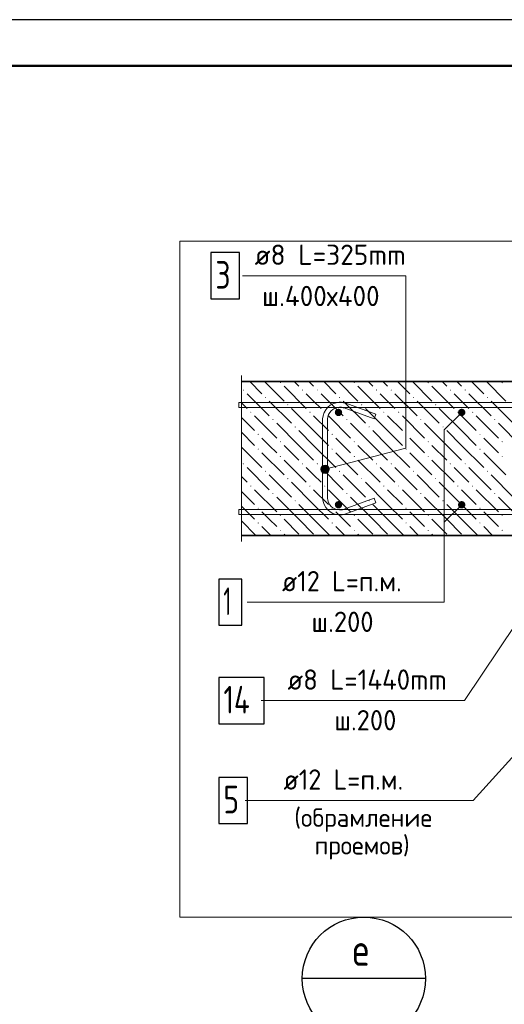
# Model space of a CAD drawing. Header units: millimetres. Extents: x 0 to 50412, y 0 to 35640.
# Tile 17 of 19: x 29063 to 35356, y 22843 to 35640. Entities that reach past the tile are written whole.
import ezdxf

# ---------------------------------------------------------------- set-up
doc = ezdxf.new("R2010")
doc.units = ezdxf.units.MM
doc.linetypes.add('______2', pattern=[324, 240, -84])
for name, color, linetype, lineweight in [('Standard', 7, 'Continuous', 25), ('ЖБ Стена верхний уровень', 7, 'Continuous', 35), ('Позиционная метка линия выноска', 7, 'Continuous', 13), ('Текст_ общее', 7, 'Continuous', 25)]:
    doc.layers.add(name, color=color, linetype=linetype, lineweight=lineweight)
doc.layers.add('Размерная выноска', color=7, linetype='Continuous')
for name, color, linetype, true_color in [('Стена обрамление Г-обр.', 7, 'Continuous', 0xa0a0a0), ('Стена фоновая арматура У1', 7, '______2', 0xa0a0a0), ('Стена фоновая арматура Х1', 7, '______2', 0xa0a0a0), ('Стена фоновая затяжка С-обр.', 7, '______2', 0xa0a0a0), ('Стена Хомут', 7, '______2', 0xa0a0a0)]:
    doc.layers.add(name, color=color, linetype=linetype, true_color=true_color)
doc.styles.add('ISOCPEUR', font='txt')

msp = doc.modelspace()

# ---------------------------------------------------------------- hatches: boundary and pattern name
at = {"layer": 'ЖБ Стена верхний уровень', "linetype": 'Continuous', "lineweight": 18, "transparency": 33554687}
for points in [[(32440, 30923), (32448, 30930), (32456, 30923), (32448, 30915)], [(33400, 30923), (33408, 30930), (33416, 30923), (33408, 30915)], [(34360, 30923), (34368, 30930), (34376, 30923), (34368, 30915)], [(35320, 30923), (35328, 30930), (35336, 30923), (35328, 30915)], [(31960, 30827), (31968, 30834), (31976, 30827), (31968, 30819)], [(32248, 30731), (32256, 30738), (32264, 30731), (32256, 30723)], [(32728, 30827), (32736, 30834), (32744, 30827), (32736, 30819)], [(32920, 30827), (32928, 30834), (32936, 30827), (32928, 30819)], [(33208, 30731), (33216, 30738), (33224, 30731), (33216, 30723)], [(33688, 30827), (33696, 30834), (33704, 30827), (33696, 30819)], [(33880, 30827), (33888, 30834), (33896, 30827), (33888, 30819)], [(34168, 30731), (34176, 30738), (34184, 30731), (34176, 30723)], [(34648, 30827), (34656, 30834), (34664, 30827), (34656, 30819)], [(34840, 30827), (34848, 30834), (34856, 30827), (34848, 30819)], [(35128, 30731), (35136, 30738), (35144, 30731), (35136, 30723)], [(32536, 30635), (32544, 30642), (32552, 30635), (32544, 30627)], [(33496, 30635), (33504, 30642), (33512, 30635), (33504, 30627)], [(34456, 30635), (34464, 30642), (34472, 30635), (34464, 30627)], [(32056, 30539), (32064, 30546), (32072, 30539), (32064, 30531)], [(32824, 30539), (32832, 30546), (32840, 30539), (32832, 30531)], [(33016, 30539), (33024, 30546), (33032, 30539), (33024, 30531)], [(33784, 30539), (33792, 30546), (33800, 30539), (33792, 30531)], [(33976, 30539), (33984, 30546), (33992, 30539), (33984, 30531)], [(34744, 30539), (34752, 30546), (34760, 30539), (34752, 30531)], [(34936, 30539), (34944, 30546), (34952, 30539), (34944, 30531)], [(32344, 30443), (32352, 30450), (32360, 30443), (32352, 30435)], [(32632, 30347), (32640, 30354), (32648, 30347), (32640, 30339)], [(33304, 30443), (33312, 30450), (33320, 30443), (33312, 30435)], [(33592, 30347), (33600, 30354), (33608, 30347), (33600, 30339)], [(34264, 30443), (34272, 30450), (34280, 30443), (34272, 30435)], [(34552, 30347), (34560, 30354), (34568, 30347), (34560, 30339)], [(35224, 30443), (35232, 30450), (35240, 30443), (35232, 30435)], [(32152, 30251), (32160, 30258), (32168, 30251), (32160, 30243)], [(33112, 30251), (33120, 30258), (33128, 30251), (33120, 30243)], [(34072, 30251), (34080, 30258), (34088, 30251), (34080, 30243)], [(35032, 30251), (35040, 30258), (35048, 30251), (35040, 30243)], [(32440, 30155), (32448, 30162), (32456, 30155), (32448, 30147)], [(33400, 30155), (33408, 30162), (33416, 30155), (33408, 30147)], [(34360, 30155), (34368, 30162), (34376, 30155), (34368, 30147)], [(35320, 30155), (35328, 30162), (35336, 30155), (35328, 30147)], [(32152, 30059), (32160, 30066), (32168, 30059), (32160, 30051)], [(32440, 29963), (32448, 29970), (32456, 29963), (32448, 29955)], [(33112, 30059), (33120, 30066), (33128, 30059), (33120, 30051)], [(33400, 29963), (33408, 29970), (33416, 29963), (33408, 29955)], [(34072, 30059), (34080, 30066), (34088, 30059), (34080, 30051)], [(34360, 29963), (34368, 29970), (34376, 29963), (34368, 29955)], [(35032, 30059), (35040, 30066), (35048, 30059), (35040, 30051)], [(35320, 29963), (35328, 29970), (35336, 29963), (35328, 29955)], [(31960, 29867), (31968, 29874), (31976, 29867), (31968, 29859)], [(32728, 29867), (32736, 29874), (32744, 29867), (32736, 29859)], [(32920, 29867), (32928, 29874), (32936, 29867), (32928, 29859)], [(33688, 29867), (33696, 29874), (33704, 29867), (33696, 29859)], [(33880, 29867), (33888, 29874), (33896, 29867), (33888, 29859)], [(34648, 29867), (34656, 29874), (34664, 29867), (34656, 29859)], [(34840, 29867), (34848, 29874), (34856, 29867), (34848, 29859)], [(32248, 29771), (32256, 29778), (32264, 29771), (32256, 29763)], [(33208, 29771), (33216, 29778), (33224, 29771), (33216, 29763)], [(34168, 29771), (34176, 29778), (34184, 29771), (34176, 29763)], [(35128, 29771), (35136, 29778), (35144, 29771), (35136, 29763)], [(32056, 29579), (32064, 29586), (32072, 29579), (32064, 29571)], [(32536, 29675), (32544, 29682), (32552, 29675), (32544, 29667)], [(32824, 29579), (32832, 29586), (32840, 29579), (32832, 29571)], [(33016, 29579), (33024, 29586), (33032, 29579), (33024, 29571)], [(33496, 29675), (33504, 29682), (33512, 29675), (33504, 29667)], [(33784, 29579), (33792, 29586), (33800, 29579), (33792, 29571)], [(33976, 29579), (33984, 29586), (33992, 29579), (33984, 29571)], [(34456, 29675), (34464, 29682), (34472, 29675), (34464, 29667)], [(34744, 29579), (34752, 29586), (34760, 29579), (34752, 29571)], [(34936, 29579), (34944, 29586), (34952, 29579), (34944, 29571)], [(32344, 29483), (32352, 29490), (32360, 29483), (32352, 29475)], [(33304, 29483), (33312, 29490), (33320, 29483), (33312, 29475)], [(34264, 29483), (34272, 29490), (34280, 29483), (34272, 29475)], [(35224, 29483), (35232, 29490), (35240, 29483), (35232, 29475)], [(32632, 29387), (32640, 29394), (32648, 29387), (32640, 29379)], [(33592, 29387), (33600, 29394), (33608, 29387), (33600, 29379)], [(34552, 29387), (34560, 29394), (34568, 29387), (34560, 29379)], [(32152, 29291), (32160, 29298), (32168, 29291), (32160, 29283)], [(32440, 29195), (32448, 29202), (32456, 29195), (32448, 29187)], [(33112, 29291), (33120, 29298), (33128, 29291), (33120, 29283)], [(33400, 29195), (33408, 29202), (33416, 29195), (33408, 29187)], [(34072, 29291), (34080, 29298), (34088, 29291), (34080, 29283)], [(34360, 29195), (34368, 29202), (34376, 29195), (34368, 29187)], [(35032, 29291), (35040, 29298), (35048, 29291), (35040, 29283)], [(35320, 29195), (35328, 29202), (35336, 29195), (35328, 29187)], [(32152, 29099), (32160, 29106), (32168, 29099), (32160, 29091)], [(33112, 29099), (33120, 29106), (33128, 29099), (33120, 29091)], [(34072, 29099), (34080, 29106), (34088, 29099), (34080, 29091)], [(35032, 29099), (35040, 29106), (35048, 29099), (35040, 29091)], [(32440, 29003), (32448, 29010), (32456, 29003), (32448, 28995)], [(33400, 29003), (33408, 29010), (33416, 29003), (33408, 28995)], [(34360, 29003), (34368, 29010), (34376, 29003), (34368, 28995)], [(35320, 29003), (35328, 29010), (35336, 29003), (35328, 28995)]]:
    msp.add_hatch(color=7, dxfattribs=at).paths.add_polyline_path(points, flags=16)
at = {"layer": 'Позиционная метка линия выноска', "linetype": 'Continuous', "lineweight": 13, "transparency": 33554687}
for points in [[(33015, 29745), (32991, 29835), (32978, 29811)], [(33043, 29744), (33016, 29849), (32991, 29835)], [(33043, 29744), (32991, 29835), (33015, 29745)], [(33067, 29759), (33044, 29848), (33016, 29849)], [(33067, 29759), (33016, 29849), (33043, 29744)], [(33081, 29782), (33067, 29835), (33044, 29848)], [(33081, 29782), (33044, 29848), (33067, 29759)], [(33067, 29835), (33081, 29782), (33082, 29810)], [(32991, 29759), (32978, 29811), (32977, 29783)], [(33015, 29745), (32978, 29811), (32991, 29759)]]:
    msp.add_hatch(color=7, dxfattribs=at).paths.add_polyline_path(points)
at = {"layer": 'Стена фоновая арматура Х1', "linetype": 'Continuous', "lineweight": 18, "transparency": 33554687}
for points in [[(33251, 30536), (33247, 30554), (33237, 30570), (33221, 30580), (33203, 30584), (33184, 30580), (33169, 30570), (33158, 30554), (33155, 30536), (33158, 30517), (33169, 30502), (33184, 30491), (33203, 30488), (33221, 30491), (33237, 30502), (33247, 30517)], [(34851, 30536), (34847, 30554), (34837, 30570), (34821, 30580), (34803, 30584), (34784, 30580), (34769, 30570), (34758, 30554), (34755, 30536), (34758, 30517), (34769, 30502), (34784, 30491), (34803, 30488), (34821, 30491), (34837, 30502), (34847, 30517)], [(33251, 29336), (33247, 29354), (33237, 29370), (33221, 29380), (33203, 29384), (33184, 29380), (33169, 29370), (33158, 29354), (33155, 29336), (33158, 29317), (33169, 29302), (33184, 29291), (33203, 29288), (33221, 29291), (33237, 29302), (33247, 29317)], [(34851, 29336), (34847, 29354), (34837, 29370), (34821, 29380), (34803, 29384), (34784, 29380), (34769, 29370), (34758, 29354), (34755, 29336), (34758, 29317), (34769, 29302), (34784, 29291), (34803, 29288), (34821, 29291), (34837, 29302), (34847, 29317)]]:
    msp.add_hatch(color=7, dxfattribs=at).paths.add_polyline_path(points)

# ---------------------------------------------------------------- linework, layer by layer
at = {"layer": 'Standard', "color": 7, "linetype": 'Continuous', "lineweight": 25, "transparency": 33554687}
msp.add_lwpolyline([(0, 0), (50400, 0), (50400, 35640), (0, 35640), (0, 0)], close=True, dxfattribs=at)
at = {"layer": 'Standard', "color": 7, "linetype": 'Continuous', "lineweight": 50, "transparency": 33554687}
msp.add_lwpolyline([(2400, 35040), (49800, 35040), (49800, 600), (2400, 600), (2400, 35040)], close=True, dxfattribs=at)
at = {"layer": 'Standard', "color": 254, "linetype": 'Continuous', "lineweight": 18, "true_color": 0xc4c4ff, "transparency": 33554687}
msp.add_lwpolyline([(31142, 23975), (41868, 23975), (41868, 32762), (31142, 32762), (31142, 23975)], dxfattribs=at)
at = {"layer": 'ЖБ Стена верхний уровень', "color": 7, "linetype": 'Continuous', "lineweight": 35, "transparency": 33554687}
for p, q in [((41068, 30936), (31942, 30936)), ((31942, 28936), (35889, 28936))]:
    msp.add_line(p, q, dxfattribs=at)
at = {"layer": 'ЖБ Стена верхний уровень', "color": 9, "linetype": 'Continuous', "lineweight": 18, "true_color": 0xc7c7c7, "transparency": 33554687}
for p, q in [((32051, 30936), (32208, 30779)), ((32243, 30936), (32496, 30683)), ((32496, 30875), (32784, 30587)), ((32627, 30936), (32688, 30875)), ((32819, 30936), (32880, 30875)), ((33011, 30936), (33168, 30779)), ((33203, 30936), (33456, 30683)), ((33456, 30875), (33744, 30587)), ((33587, 30936), (33648, 30875)), ((33779, 30936), (33840, 30875)), ((33971, 30936), (34128, 30779)), ((34163, 30936), (34416, 30683)), ((34416, 30875), (34704, 30587)), ((34547, 30936), (34608, 30875)), ((34739, 30936), (34800, 30875)), ((34931, 30936), (35088, 30779)), ((35123, 30936), (35376, 30683)), ((32016, 30779), (32304, 30491)), ((32880, 30683), (32784, 30779)), ((32976, 30779), (33264, 30491)), ((33840, 30683), (33744, 30779)), ((33936, 30779), (34224, 30491)), ((34800, 30683), (34704, 30779)), ((34896, 30779), (35184, 30491)), ((32016, 30587), (31942, 30661)), ((32304, 30683), (32592, 30395)), ((32880, 30299), (32592, 30587)), ((32976, 30587), (32880, 30683)), ((33264, 30683), (33552, 30395)), ((33840, 30299), (33552, 30587)), ((33936, 30587), (33840, 30683)), ((34224, 30683), (34512, 30395)), ((34800, 30299), (34512, 30587)), ((34896, 30587), (34800, 30683)), ((35184, 30683), (35472, 30395)), ((31942, 30469), (32112, 30299)), ((32112, 30491), (32400, 30203)), ((32880, 30491), (33072, 30299)), ((33072, 30491), (33360, 30203)), ((33840, 30491), (34032, 30299)), ((34032, 30491), (34320, 30203)), ((34800, 30491), (34992, 30299)), ((34992, 30491), (35280, 30203)), ((32688, 30107), (32400, 30395)), ((33648, 30107), (33360, 30395)), ((34608, 30107), (34320, 30395)), ((35568, 30107), (35280, 30395)), ((31942, 30277), (32112, 30107)), ((32304, 30107), (32208, 30203)), ((32688, 30299), (32880, 30107)), ((32880, 30299), (33072, 30107)), ((33264, 30107), (33168, 30203)), ((33648, 30299), (33840, 30107)), ((33840, 30299), (34032, 30107)), ((34224, 30107), (34128, 30203)), ((34608, 30299), (34800, 30107)), ((34800, 30299), (34992, 30107)), ((35184, 30107), (35088, 30203)), ((31942, 30085), (32208, 29819)), ((32400, 30011), (32304, 30107)), ((32496, 30107), (32688, 29915)), ((32688, 30107), (32880, 29915)), ((32880, 30107), (33168, 29819)), ((33360, 30011), (33264, 30107)), ((33456, 30107), (33648, 29915)), ((33648, 30107), (33840, 29915)), ((33840, 30107), (34128, 29819)), ((34320, 30011), (34224, 30107)), ((34416, 30107), (34608, 29915)), ((34608, 30107), (34800, 29915)), ((34800, 30107), (35088, 29819)), ((35280, 30011), (35184, 30107)), ((32208, 30011), (32496, 29723)), ((33168, 30011), (33456, 29723)), ((34128, 30011), (34416, 29723)), ((35088, 30011), (35376, 29723)), ((32016, 29819), (32304, 29531)), ((32496, 29915), (32784, 29627)), ((32880, 29723), (32784, 29819)), ((32976, 29819), (33264, 29531)), ((33456, 29915), (33744, 29627)), ((33840, 29723), (33744, 29819)), ((33936, 29819), (34224, 29531)), ((34416, 29915), (34704, 29627)), ((34800, 29723), (34704, 29819)), ((34896, 29819), (35184, 29531)), ((32016, 29627), (31942, 29701)), ((32304, 29723), (32592, 29435)), ((32976, 29627), (32880, 29723)), ((33264, 29723), (33552, 29435)), ((33936, 29627), (33840, 29723)), ((34224, 29723), (34512, 29435)), ((34896, 29627), (34800, 29723)), ((35184, 29723), (35472, 29435)), ((32880, 29339), (32592, 29627)), ((33840, 29339), (33552, 29627)), ((34800, 29339), (34512, 29627)), ((31942, 29509), (32112, 29339)), ((32112, 29531), (32400, 29243)), ((32688, 29147), (32400, 29435)), ((32880, 29531), (33072, 29339)), ((33072, 29531), (33360, 29243)), ((33648, 29147), (33360, 29435)), ((33840, 29531), (34032, 29339)), ((34032, 29531), (34320, 29243)), ((34608, 29147), (34320, 29435)), ((34800, 29531), (34992, 29339)), ((34992, 29531), (35280, 29243)), ((35568, 29147), (35280, 29435)), ((31942, 29317), (32112, 29147)), ((32688, 29339), (32880, 29147)), ((32880, 29339), (33072, 29147)), ((33648, 29339), (33840, 29147)), ((33840, 29339), (34032, 29147)), ((34608, 29339), (34800, 29147)), ((34800, 29339), (34992, 29147)), ((32304, 29147), (32208, 29243)), ((33264, 29147), (33168, 29243)), ((34224, 29147), (34128, 29243)), ((35184, 29147), (35088, 29243)), ((31942, 29125), (32131, 28936)), ((32208, 29051), (32323, 28936)), ((32400, 29051), (32304, 29147)), ((32496, 29147), (32688, 28955)), ((32688, 29147), (32880, 28955)), ((32880, 29147), (33091, 28936)), ((33168, 29051), (33283, 28936)), ((33360, 29051), (33264, 29147)), ((33456, 29147), (33648, 28955)), ((33648, 29147), (33840, 28955)), ((33840, 29147), (34051, 28936)), ((34128, 29051), (34243, 28936)), ((34320, 29051), (34224, 29147)), ((34416, 29147), (34608, 28955)), ((34608, 29147), (34800, 28955)), ((34800, 29147), (35011, 28936)), ((35088, 29051), (35203, 28936)), ((35280, 29051), (35184, 29147)), ((32496, 28955), (32515, 28936)), ((33456, 28955), (33475, 28936)), ((34416, 28955), (34435, 28936))]:
    msp.add_line(p, q, dxfattribs=at)
at = {"layer": 'Позиционная метка линия выноска', "color": 7, "linetype": 'Continuous', "lineweight": 13, "transparency": 33554687}
for p, q in [((33016, 29849), (33016, 29849)), ((32977, 29783), (32977, 29783)), ((33043, 29744), (33043, 29744)), ((33082, 29810), (33082, 29810)), ((34803, 29336), (34576, 29109))]:
    msp.add_line(p, q, dxfattribs=at)
for points in [[(31956, 32312), (34076, 32312), (34076, 30072), (33029, 29797)], [(34803, 30536), (34576, 30309), (34576, 28069), (32016, 28069)], [(32200, 26790), (34839, 26790), (36179, 28794)], [(36291, 26968), (34951, 25492), (31991, 25492)]]:
    msp.add_lwpolyline(points, dxfattribs=at)
msp.add_circle((33029, 29797), 54, dxfattribs=at)
at = {"layer": 'Размерная выноска', "color": 7, "linetype": 'Continuous', "lineweight": 13, "transparency": 33554687}
msp.add_line((31942, 28856), (31942, 31016), dxfattribs=at)
at = {"layer": 'Стена обрамление Г-обр.', "color": 7, "linetype": 'Continuous', "lineweight": 25, "transparency": 33554687}
msp.add_lwpolyline([(31648, 25192), (32020, 25192), (32020, 25792), (31648, 25792), (31648, 25192)], dxfattribs=at)
at = {"layer": 'Стена фоновая арматура У1', "color": 7, "linetype": 'Continuous', "lineweight": 13, "transparency": 33554687}
for points in [[(31910, 30664), (41100, 30664), (41100, 30600), (31910, 30600), (31910, 30664)], [(31910, 29272), (41100, 29272), (41100, 29208), (31910, 29208), (31910, 29272)]]:
    msp.add_lwpolyline(points, dxfattribs=at)
at = {"layer": 'Стена фоновая арматура Х1', "color": 7, "linetype": 'Continuous', "lineweight": 25, "transparency": 33554687}
msp.add_lwpolyline([(31648, 27769), (31948, 27769), (31948, 28369), (31648, 28369), (31648, 27769)], dxfattribs=at)
at = {"layer": 'Стена фоновая затяжка С-обр.', "color": 7, "linetype": 'Continuous', "lineweight": 25, "transparency": 33554687}
msp.add_lwpolyline([(31544, 32012), (31916, 32012), (31916, 32612), (31544, 32612), (31544, 32012)], dxfattribs=at)
at = {"layer": 'Стена фоновая затяжка С-обр.', "color": 98, "linetype": 'Continuous', "lineweight": 13, "true_color": 0x005000, "transparency": 33554687}
msp.add_lwpolyline([(33667, 30452), (33275, 30594), (33268, 30597), (33262, 30598), (33256, 30600), (33249, 30601), (33243, 30602), (33236, 30603), (33229, 30603), (33223, 30604), (33215, 30604), (33186, 30600), (33157, 30590), (33130, 30575), (33108, 30557), (33090, 30535), (33075, 30508), (33065, 30479), (33061, 30450), (33061, 29422), (33065, 29393), (33075, 29363), (33090, 29336), (33108, 29315), (33130, 29296), (33157, 29281), (33186, 29272), (33215, 29268), (33223, 29268), (33229, 29268), (33236, 29268), (33243, 29269), (33249, 29270), (33256, 29271), (33262, 29273), (33268, 29275), (33275, 29277), (33667, 29420), (33689, 29359), (33296, 29216), (33287, 29214), (33278, 29211), (33269, 29209), (33260, 29207), (33251, 29206), (33242, 29205), (33233, 29204), (33224, 29204), (33211, 29204), (33172, 29209), (33131, 29223), (33094, 29243), (33063, 29269), (33037, 29300), (33016, 29337), (33003, 29378), (32997, 29417), (32997, 30454), (33003, 30493), (33016, 30534), (33037, 30571), (33063, 30602), (33094, 30628), (33131, 30649), (33172, 30662), (33211, 30668), (33224, 30668), (33233, 30667), (33242, 30667), (33251, 30666), (33260, 30664), (33269, 30662), (33278, 30660), (33287, 30658), (33296, 30655), (33689, 30512), (33667, 30452)], dxfattribs=at)
at = {"layer": 'Стена Хомут', "color": 7, "linetype": 'Continuous', "lineweight": 25, "transparency": 33554687}
msp.add_lwpolyline([(31648, 26490), (32236, 26490), (32236, 27090), (31648, 27090), (31648, 26490)], dxfattribs=at)
at = {"layer": 'Текст_ общее', "color": 7, "linetype": 'Continuous', "lineweight": -3, "transparency": 33554687}
msp.add_line((34332, 23176), (32732, 23176), dxfattribs=at)
msp.add_circle((33532, 23176), 800, dxfattribs=at)

# ---------------------------------------------------------------- texts
at = {"layer": 'Standard', "color": 7, "linetype": 'Continuous', "lineweight": 25, "transparency": 33554687, "insert": (32210, 31917), "char_height": 264, "width": 1789.98, "attachment_point": 7, "style": 'ISOCPEUR'}
msp.add_mtext('\\W0.97;ш.400х400', dxfattribs=at)
at = {"layer": 'Standard', "color": 7, "linetype": 'Continuous', "lineweight": 18, "transparency": 33554687, "char_height": 240, "attachment_point": 7, "style": 'ISOCPEUR'}
for s, insert, width in [('\\W0.97;(обрамление', (32628, 25084), 1939.55), ('\\W0.96;проемов)', (32892, 24724), 1410.69)]:
    msp.add_mtext(s, dxfattribs=dict(at, insert=insert, width=width))
at = {"layer": 'Стена обрамление Г-обр.', "color": 7, "linetype": 'Continuous', "lineweight": 13, "transparency": 33554687, "attachment_point": 7, "style": 'ISOCPEUR'}
for s, insert, char_height, width in [('\\W0.94;ø12 L=п.м. ', (32488, 25632), 264, 1918.98), ('\\W0.78;5', (31708, 25324), 360, 391.69)]:
    msp.add_mtext(s, dxfattribs=dict(at, insert=insert, char_height=char_height, width=width))
at = {"layer": 'Стена фоновая арматура Х1', "color": 7, "linetype": 'Continuous', "lineweight": 13, "transparency": 33554687, "attachment_point": 7, "style": 'ISOCPEUR'}
for s, insert, char_height, width in [('\\W0.94;ø12 L=п.м. ', (32469, 28210), 264, 1918.98), ('\\W0.56;1', (31708, 27901), 360, 280.01), ('\\W0.95;ш.200 ', (32852, 27682), 264, 1154.55)]:
    msp.add_mtext(s, dxfattribs=dict(at, insert=insert, char_height=char_height, width=width))
at = {"layer": 'Стена фоновая затяжка С-обр.', "color": 7, "linetype": 'Continuous', "lineweight": 13, "transparency": 33554687, "attachment_point": 7, "style": 'ISOCPEUR'}
for s, insert, char_height, width in [('\\W0.98;ø8 L=325mm ', (32114, 32453), 264, 2266.23), ('\\W0.78;3', (31604, 32144), 360, 391.69)]:
    msp.add_mtext(s, dxfattribs=dict(at, insert=insert, char_height=char_height, width=width))
at = {"layer": 'Стена Хомут', "color": 7, "linetype": 'Continuous', "lineweight": 13, "transparency": 33554687, "attachment_point": 7, "style": 'ISOCPEUR'}
for s, insert, char_height, width in [('\\W0.96;ø8 L=1440mm ', (32541, 26931), 264, 2448.59), ('\\W0.76;14', (31708, 26622), 360, 605.48), ('\\W0.95;ш.200 ', (33148, 26403), 264, 1154.56)]:
    msp.add_mtext(s, dxfattribs=dict(at, insert=insert, char_height=char_height, width=width))
at = {"layer": 'Текст_ общее', "color": 7, "linetype": 'Continuous', "lineweight": 35, "transparency": 33554687, "insert": (33385, 23343), "char_height": 420, "width": 456.96, "attachment_point": 7, "style": 'ISOCPEUR'}
msp.add_mtext('\\W0.78;е', dxfattribs=at)

doc.saveas('drawing.dxf')
